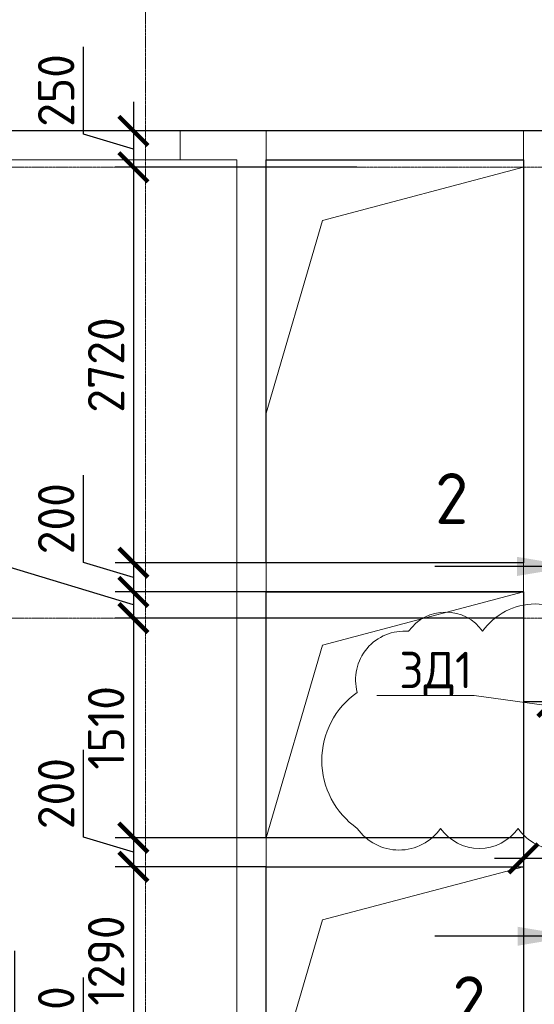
# Model space of a CAD drawing. Header units: millimetres. Extents: x -42044588 to 856694, y -806701 to 941911.
# Tile 30 of 256: x -175382 to -171843, y -420627 to -413856. Entities that reach past the tile are written whole.
import ezdxf
from ezdxf import colors
from ezdxf.entities.mleader import LeaderData, LeaderLine
from ezdxf.enums import TextEntityAlignment as Align
from ezdxf.math import Vec2, Vec3

# ---------------------------------------------------------------- set-up
doc = ezdxf.new("R2010")
doc.units = ezdxf.units.MM
for name, pattern in [('______5', [1100, 800, -100, 100, -100]), ('DASHED', [7, 5, -2, 0]), ('осевая', [50.8, 31.75, -6.35, 6.35, -6.35])]:
    doc.linetypes.add(name, pattern=pattern)
for name, color, linetype, lineweight in [('907Сл Осевые', 1, 'Continuous', 0), ('Оси', 40, '______5', 18), ('Перекрытие ж_бетон', 1, 'Continuous', 30), ('подоснова', 151, 'Continuous', 5), ('РАЗМЕРЫ', 1, 'Continuous', 9), ('Символы 0.20', 1, 'Continuous', 20), ('Символы 0.20 @ 100', 1, 'Continuous', 20), ('СТЕНЫ', 3, 'Continuous', 30)]:
    doc.layers.add(name, color=color, linetype=linetype, lineweight=lineweight)
doc.styles.add('GOST-2.304_Type-B', font='GOST_Common.ttf')
doc.styles.add('ГОСТ', font='GOST_Common.ttf')
doc.dimstyles.new('СПДС', dxfattribs={"dimscale": 100, "dimtxt": 2.5, "dimasz": 2, "dimexe": 1.25, "dimexo": 0, "dimtad": 1, "dimdec": 0, "dimrnd": 5, "dimtxsty": 'GOST-2.304_Type-B', "dimblk": 'ARCHTICK', "dimcen": 2.5, "dimdle": 2, "dimclrd": 1, "dimclre": 1, "dimclrt": 1, "dimadec": 0, "dimazin": 2, "dimtfac": 0.75, "dimtdec": 0, "dimtmove": 1, "dimatfit": 3, "dimfxl": 0, "dimtolj": 1, "dimarcsym": 0})

# ---------------------------------------------------------------- blocks, each defined once
blk = doc.blocks.new('подложка стн 1-го этажа')
at = {"layer": 'СТЕНЫ', "color": 252, "linetype": 'DASHED', "lineweight": 0, "ltscale": 0.5, "true_color": 0x939598, "transparency": 33554687}
for p, q in [((30273.8, 26361.8, -200), (30273.8, 19411.8, -200)), ((30273.8, 26361.8, -200), (30273.8, 26361.8, -200)), ((32043.8, 26361.8, -200), (32043.8, 19411.8, -200)), ((32043.8, 26361.8, -200), (32043.8, 26361.8, -200)), ((27893.8, 26161.8, -200), (30073.8, 26161.8, -200)), ((30073.8, 19411.8, -200), (30073.8, 26161.8, -200)), ((30073.8, 26161.8, -200), (30073.8, 26161.8, -200)), ((30273.8, 26161.8, -200), (30273.8, 26161.8, -200)), ((32043.8, 26161.8, -200), (30273.8, 26161.8, -200)), ((32043.8, 26161.8, -200), (32043.8, 26161.8, -200)), ((30273.8, 23391.8, -200), (30273.8, 23391.8, -200)), ((32043.8, 23391.8, -200), (30273.8, 23391.8, -200)), ((32043.8, 23391.8, -200), (32043.8, 23391.8, -200)), ((32043.8, 23191.8, -200), (30273.8, 23191.8, -200)), ((30273.8, 23191.8, -200), (30273.8, 23191.8, -200)), ((32043.8, 23191.8, -200), (32043.8, 23191.8, -200)), ((30273.8, 21501.8, -200), (32043.8, 21501.8, -200)), ((30273.8, 21501.8, -200), (30273.8, 21501.8, -200)), ((32043.8, 21501.8, -200), (32043.8, 21501.8, -200)), ((30273.8, 21301.8, -200), (30273.8, 21301.8, -200)), ((30273.8, 21301.8, -200), (32043.8, 21301.8, -200)), ((32043.8, 21301.8, -200), (32043.8, 21301.8, -200))]:
    blk.add_line(p, q, dxfattribs=at)
at = {"layer": 'СТЕНЫ', "color": 252, "linetype": 'DASHED', "lineweight": 0, "ltscale": 0.5, "true_color": 0x939598, "transparency": 33554687, "elevation": -200}
blk.add_lwpolyline([(35043.8, 26111.8), (35043.9, 26361.8), (27693.9, 26361.8), (27693.9, 26111.8)], dxfattribs=at)
at = {"layer": 'СТЕНЫ', "color": 252, "linetype": 'DASHED', "lineweight": 0, "ltscale": 0.5, "true_color": 0x939598, "transparency": 33554687, "elevation": -560}
blk.add_lwpolyline([(28283.9, 26364.8), (29683.7, 26364.8), (29683.7, 26161.8), (28283.9, 26161.8)], close=True, dxfattribs=at)
blk = doc.blocks.new('_ArchTick')
at = {"color": 0, "linetype": 'ByBlock', "const_width": 0.15}
blk.add_lwpolyline([(-0.5, -0.5), (0.5, 0.5)], dxfattribs=at)
blk = doc.blocks.new('*D1135')
at = {"layer": 'DEFPOINTS', "color": 0, "transparency": 16777216}
for p in [(-173063.6, -414620.7), (-174600.1, -414870.7), (-173063.6, -414870.7)]:
    blk.add_point(p, dxfattribs=at)
at = {"layer": 'РАЗМЕРЫ', "color": 1, "lineweight": -2, "transparency": 16777216}
for p, q in [((-174943.8, -414642.6), (-174943.8, -414042.6)), ((-174600.1, -414420.7), (-174600.1, -415070.7)), ((-174600.1, -414745.7), (-174943.8, -414642.6)), ((-173063.6, -414620.7), (-174725.1, -414620.7)), ((-173063.6, -414870.7), (-174725.1, -414870.7))]:
    blk.add_line(p, q, dxfattribs=at)
at = {"layer": 'РАЗМЕРЫ', "color": 1, "lineweight": -2, "transparency": 16777216, "xscale": 200, "yscale": 200, "zscale": 200}
for p, rotation in [((-174600.1, -414620.7), 90), ((-174600.1, -414870.7), 270)]:
    blk.add_blockref('_ArchTick', p, dxfattribs=dict(at, rotation=rotation))
at = {"layer": 'РАЗМЕРЫ', "color": 1, "lineweight": 0, "transparency": 16777216, "insert": (-175131.3, -414342.6), "char_height": 250, "attachment_point": 5, "rotation": 90, "style": 'GOST-2.304_Type-B'}
blk.add_mtext('\\A1;250', dxfattribs=at)
blk = doc.blocks.new('*D1136')
at = {"layer": 'DEFPOINTS', "color": 0, "transparency": 16777216}
for p in [(-173063.6, -414870.7), (-174600.1, -417590.7), (-173688, -417590.7, 0)]:
    blk.add_point(p, dxfattribs=at)
at = {"layer": 'РАЗМЕРЫ', "color": 1, "lineweight": -2, "transparency": 16777216}
for p, q in [((-174600.1, -414670.7), (-174600.1, -417790.7)), ((-173063.6, -414870.7), (-174725.1, -414870.7)), ((-173688, -417590.7), (-174725.1, -417590.7))]:
    blk.add_line(p, q, dxfattribs=at)
at = {"layer": 'РАЗМЕРЫ', "color": 1, "lineweight": -2, "transparency": 16777216, "xscale": 200, "yscale": 200, "zscale": 200}
for p, rotation in [((-174600.1, -414870.7), 90), ((-174600.1, -417590.7), 270)]:
    blk.add_blockref('_ArchTick', p, dxfattribs=dict(at, rotation=rotation))
at = {"layer": 'РАЗМЕРЫ', "color": 1, "lineweight": 0, "transparency": 16777216, "insert": (-174787.6, -416230.7), "char_height": 250, "attachment_point": 5, "rotation": 90, "style": 'GOST-2.304_Type-B'}
blk.add_mtext('\\A1;2720', dxfattribs=at)
blk = doc.blocks.new('*D1137')
at = {"layer": 'DEFPOINTS', "color": 0, "transparency": 16777216}
for p in [(-173688, -417590.7, 0), (-174600.1, -417790.7), (-173688, -417790.7, 0)]:
    blk.add_point(p, dxfattribs=at)
at = {"layer": 'РАЗМЕРЫ', "color": 1, "lineweight": -2, "transparency": 16777216}
for p, q in [((-174943.8, -417587.6), (-174943.8, -416987.6)), ((-174600.1, -417390.7), (-174600.1, -417990.7)), ((-174600.1, -417690.7), (-174943.8, -417587.6)), ((-173688, -417590.7), (-174725.1, -417590.7)), ((-173688, -417790.7), (-174725.1, -417790.7))]:
    blk.add_line(p, q, dxfattribs=at)
at = {"layer": 'РАЗМЕРЫ', "color": 1, "lineweight": -2, "transparency": 16777216, "xscale": 200, "yscale": 200, "zscale": 200}
for p, rotation in [((-174600.1, -417590.7), 90), ((-174600.1, -417790.7), 270)]:
    blk.add_blockref('_ArchTick', p, dxfattribs=dict(at, rotation=rotation))
at = {"layer": 'РАЗМЕРЫ', "color": 1, "lineweight": 0, "transparency": 16777216, "insert": (-175131.3, -417287.6), "char_height": 250, "attachment_point": 5, "rotation": 90, "style": 'GOST-2.304_Type-B'}
blk.add_mtext('\\A1;200', dxfattribs=at)
blk = doc.blocks.new('*D1157')
at = {"layer": 'DEFPOINTS', "color": 0, "transparency": 16777216}
for p in [(-171918, -417790.7, 0), (-174600.1, -417970.7), (-171918, -417970.7, 0)]:
    blk.add_point(p, dxfattribs=at)
at = {"layer": 'РАЗМЕРЫ', "color": 1, "lineweight": -2, "transparency": 16777216}
for p, q in [((-175477.8, -417614.4), (-175477.8, -417064.4)), ((-174600.1, -417590.7), (-174600.1, -418170.7)), ((-174600.1, -417880.7), (-175477.8, -417614.4)), ((-171918, -417790.7), (-174725.1, -417790.7)), ((-171918, -417970.7), (-174725.1, -417970.7))]:
    blk.add_line(p, q, dxfattribs=at)
at = {"layer": 'РАЗМЕРЫ', "color": 1, "lineweight": -2, "transparency": 16777216, "xscale": 200, "yscale": 200, "zscale": 200}
for p, rotation in [((-174600.1, -417790.7), 90), ((-174600.1, -417970.7), 270)]:
    blk.add_blockref('_ArchTick', p, dxfattribs=dict(at, rotation=rotation))
at = {"layer": 'РАЗМЕРЫ', "color": 1, "lineweight": 0, "transparency": 16777216, "insert": (-175665.3, -417339.4), "char_height": 250, "attachment_point": 5, "rotation": 90, "style": 'GOST-2.304_Type-B'}
blk.add_mtext('\\A1;180', dxfattribs=at)
blk = doc.blocks.new('*D1138')
at = {"layer": 'DEFPOINTS', "color": 0, "transparency": 16777216}
for p in [(-173688, -417970.7, 0), (-174600.1, -419480.7), (-173688, -419480.7, 0)]:
    blk.add_point(p, dxfattribs=at)
at = {"layer": 'РАЗМЕРЫ', "color": 1, "lineweight": -2, "transparency": 16777216}
for p, q in [((-174600.1, -417770.7), (-174600.1, -419680.7)), ((-173688, -417970.7), (-174725.1, -417970.7)), ((-173688, -419480.7), (-174725.1, -419480.7))]:
    blk.add_line(p, q, dxfattribs=at)
at = {"layer": 'РАЗМЕРЫ', "color": 1, "lineweight": -2, "transparency": 16777216, "xscale": 200, "yscale": 200, "zscale": 200}
for p, rotation in [((-174600.1, -417970.7), 90), ((-174600.1, -419480.7), 270)]:
    blk.add_blockref('_ArchTick', p, dxfattribs=dict(at, rotation=rotation))
at = {"layer": 'РАЗМЕРЫ', "color": 1, "lineweight": 0, "transparency": 16777216, "insert": (-174787.6, -418725.7), "char_height": 250, "attachment_point": 5, "rotation": 90, "style": 'GOST-2.304_Type-B'}
blk.add_mtext('\\A1;1510', dxfattribs=at)
blk = doc.blocks.new('*D1139')
at = {"layer": 'DEFPOINTS', "color": 0, "transparency": 16777216}
for p in [(-173688, -419480.7, 0), (-174600.1, -419680.7), (-173688, -419680.7, 0)]:
    blk.add_point(p, dxfattribs=at)
at = {"layer": 'РАЗМЕРЫ', "color": 1, "lineweight": -2, "transparency": 16777216}
for p, q in [((-174943.8, -419477.6), (-174943.8, -418877.6)), ((-174600.1, -419280.7), (-174600.1, -419880.7)), ((-174600.1, -419580.7), (-174943.8, -419477.6)), ((-173688, -419480.7), (-174725.1, -419480.7)), ((-173688, -419680.7), (-174725.1, -419680.7))]:
    blk.add_line(p, q, dxfattribs=at)
at = {"layer": 'РАЗМЕРЫ', "color": 1, "lineweight": -2, "transparency": 16777216, "xscale": 200, "yscale": 200, "zscale": 200}
for p, rotation in [((-174600.1, -419480.7), 90), ((-174600.1, -419680.7), 270)]:
    blk.add_blockref('_ArchTick', p, dxfattribs=dict(at, rotation=rotation))
at = {"layer": 'РАЗМЕРЫ', "color": 1, "lineweight": 0, "transparency": 16777216, "insert": (-175131.3, -419177.6), "char_height": 250, "attachment_point": 5, "rotation": 90, "style": 'GOST-2.304_Type-B'}
blk.add_mtext('\\A1;200', dxfattribs=at)
blk = doc.blocks.new('*D1140')
at = {"layer": 'DEFPOINTS', "color": 0, "transparency": 16777216}
for p in [(-173688, -419680.7, 0), (-174600.1, -420970.7), (-173783.1, -420970.7)]:
    blk.add_point(p, dxfattribs=at)
at = {"layer": 'РАЗМЕРЫ', "color": 1, "lineweight": -2, "transparency": 16777216}
for p, q in [((-174600.1, -419480.7), (-174600.1, -421170.7)), ((-173688, -419680.7), (-174725.1, -419680.7)), ((-173783.1, -420970.7), (-174725.1, -420970.7))]:
    blk.add_line(p, q, dxfattribs=at)
at = {"layer": 'РАЗМЕРЫ', "color": 1, "lineweight": -2, "transparency": 16777216, "xscale": 200, "yscale": 200, "zscale": 200}
for p, rotation in [((-174600.1, -419680.7), 90), ((-174600.1, -420970.7), 270)]:
    blk.add_blockref('_ArchTick', p, dxfattribs=dict(at, rotation=rotation))
at = {"layer": 'РАЗМЕРЫ', "color": 1, "lineweight": 0, "transparency": 16777216, "insert": (-174787.6, -420325.7), "char_height": 250, "attachment_point": 5, "rotation": 90, "style": 'GOST-2.304_Type-B'}
blk.add_mtext('\\A1;1290', dxfattribs=at)
blk = doc.blocks.new('*D1141')
at = {"layer": 'DEFPOINTS', "color": 0, "transparency": 16777216}
for p in [(-173783.1, -420970.7), (-174600.1, -421370.7), (-173688, -421370.7, 0)]:
    blk.add_point(p, dxfattribs=at)
at = {"layer": 'РАЗМЕРЫ', "color": 1, "lineweight": -2, "transparency": 16777216}
for p, q in [((-174943.8, -421067.6), (-174943.8, -420442.6)), ((-174600.1, -420770.7), (-174600.1, -421570.7)), ((-173783.1, -420970.7), (-174725.1, -420970.7)), ((-174600.1, -421170.7), (-174943.8, -421067.6)), ((-173688, -421370.7), (-174725.1, -421370.7))]:
    blk.add_line(p, q, dxfattribs=at)
at = {"layer": 'РАЗМЕРЫ', "color": 1, "lineweight": -2, "transparency": 16777216, "xscale": 200, "yscale": 200, "zscale": 200}
for p, rotation in [((-174600.1, -420970.7), 90), ((-174600.1, -421370.7), 270)]:
    blk.add_blockref('_ArchTick', p, dxfattribs=dict(at, rotation=rotation))
at = {"layer": 'РАЗМЕРЫ', "color": 1, "lineweight": 0, "transparency": 16777216, "insert": (-175131.3, -420755.1), "char_height": 250, "attachment_point": 5, "rotation": 90, "style": 'GOST-2.304_Type-B'}
blk.add_mtext('\\A1;400', dxfattribs=at)
blk = doc.blocks.new('*U366')
at = {"layer": 'Символы 0.20', "linetype": 'Continuous', "lineweight": 25}
for p, q in [((-5, 0.35), (-5, 10.05)), ((20.43, 0.35), (20.43, 10.05))]:
    blk.add_line(p, q, dxfattribs=at)
at = {"layer": 'Символы 0.20', "linetype": 'Continuous', "lineweight": 80}
for p, q in [((-7, 0), (0, 0)), ((22.43, 0), (15.43, 0))]:
    blk.add_line(p, q, dxfattribs=at)
at = {"layer": 'Символы 0.20', "linetype": 'Continuous', "lineweight": 25}
for points in [[(-5, 0.455), (-4.346, 4.361), (-5.654, 4.361)], [(20.43, 0.459), (19.772, 4.394), (21.089, 4.394)]]:
    blk.add_solid(points, dxfattribs=at)
at = {"layer": 'Символы 0.20', "style": 'ГОСТ'}
blk.add_attdef('2', text='', height=3.5, dxfattribs=at).set_placement((25.101, 7.752), align=Align.MIDDLE_RIGHT)
blk.add_attdef('1', text='', height=3.5, dxfattribs=at).set_placement((-9.5, 7.7), align=Align.MIDDLE_CENTER)
blk = doc.blocks.new('*D1161')
at = {"layer": 'DEFPOINTS', "color": 0, "transparency": 16777216}
for p in [(-171718, -418546.7), (-171718, -418784.6), (-170648, -418866.7)]:
    blk.add_point(p, dxfattribs=at)
at = {"layer": 'РАЗМЕРЫ', "color": 1, "lineweight": -2, "transparency": 16777216}
for p, q in [((-171718, -418784.6), (-171718, -418421.7)), ((-170648, -418866.7), (-170648, -418421.7)), ((-170448, -418546.7), (-171918, -418546.7))]:
    blk.add_line(p, q, dxfattribs=at)
at = {"layer": 'РАЗМЕРЫ', "color": 1, "lineweight": -2, "transparency": 16777216, "xscale": 200, "yscale": 200, "zscale": 200, "rotation": 180}
blk.add_blockref('_ArchTick', (-171718, -418546.7), dxfattribs=at)
at = {"layer": 'РАЗМЕРЫ', "color": 1, "lineweight": -2, "transparency": 16777216, "xscale": 200, "yscale": 200, "zscale": 200}
blk.add_blockref('_ArchTick', (-170648, -418546.7), dxfattribs=at)
at = {"layer": 'РАЗМЕРЫ', "color": 1, "lineweight": 0, "transparency": 16777216, "insert": (-171183, -418359.2), "char_height": 250, "attachment_point": 5, "style": 'GOST-2.304_Type-B'}
blk.add_mtext('\\A1;1070', dxfattribs=at)
blk = doc.blocks.new('*D4136')
at = {"layer": 'DEFPOINTS', "color": 0, "transparency": 16777216}
for p in [(-173063.6, -414870.7), (-174600.1, -417590.7), (-173688, -417590.7, 0)]:
    blk.add_point(p, dxfattribs=at)
at = {"layer": 'РАЗМЕРЫ', "color": 1, "lineweight": -2, "transparency": 16777216}
for p, q in [((-174600.1, -414670.7), (-174600.1, -417790.7)), ((-173063.6, -414870.7), (-174725.1, -414870.7)), ((-173688, -417590.7), (-174725.1, -417590.7))]:
    blk.add_line(p, q, dxfattribs=at)
at = {"layer": 'РАЗМЕРЫ', "color": 1, "lineweight": -2, "transparency": 16777216, "xscale": 200, "yscale": 200, "zscale": 200}
for p, rotation in [((-174600.1, -414870.7), 90), ((-174600.1, -417590.7), 270)]:
    blk.add_blockref('_ArchTick', p, dxfattribs=dict(at, rotation=rotation))
at = {"layer": 'РАЗМЕРЫ', "color": 1, "lineweight": 0, "transparency": 16777216, "insert": (-174787.6, -416230.7), "char_height": 250, "attachment_point": 5, "rotation": 90, "style": 'GOST-2.304_Type-B'}
blk.add_mtext('\\A1;2720', dxfattribs=at)
blk = doc.blocks.new('*D4137')
at = {"layer": 'DEFPOINTS', "color": 0, "transparency": 16777216}
for p in [(-173688, -417590.7, 0), (-174600.1, -417790.7), (-173688, -417790.7, 0)]:
    blk.add_point(p, dxfattribs=at)
at = {"layer": 'РАЗМЕРЫ', "color": 1, "lineweight": -2, "transparency": 16777216}
for p, q in [((-174943.8, -417587.6), (-174943.8, -416987.6)), ((-174600.1, -417390.7), (-174600.1, -417990.7)), ((-174600.1, -417690.7), (-174943.8, -417587.6)), ((-173688, -417590.7), (-174725.1, -417590.7)), ((-173688, -417790.7), (-174725.1, -417790.7))]:
    blk.add_line(p, q, dxfattribs=at)
at = {"layer": 'РАЗМЕРЫ', "color": 1, "lineweight": -2, "transparency": 16777216, "xscale": 200, "yscale": 200, "zscale": 200}
for p, rotation in [((-174600.1, -417590.7), 90), ((-174600.1, -417790.7), 270)]:
    blk.add_blockref('_ArchTick', p, dxfattribs=dict(at, rotation=rotation))
at = {"layer": 'РАЗМЕРЫ', "color": 1, "lineweight": 0, "transparency": 16777216, "insert": (-175131.3, -417287.6), "char_height": 250, "attachment_point": 5, "rotation": 90, "style": 'GOST-2.304_Type-B'}
blk.add_mtext('\\A1;200', dxfattribs=at)
blk = doc.blocks.new('*D4195')
at = {"layer": 'DEFPOINTS', "color": 0, "transparency": 16777216}
for p in [(-171918, -417790.7, 0), (-174600.1, -417970.7), (-171918, -417970.7, 0)]:
    blk.add_point(p, dxfattribs=at)
at = {"layer": 'РАЗМЕРЫ', "color": 1, "lineweight": -2, "transparency": 16777216}
for p, q in [((-175477.8, -417614.4), (-175477.8, -417064.4)), ((-174600.1, -417590.7), (-174600.1, -418170.7)), ((-174600.1, -417880.7), (-175477.8, -417614.4)), ((-171918, -417790.7), (-174725.1, -417790.7)), ((-171918, -417970.7), (-174725.1, -417970.7))]:
    blk.add_line(p, q, dxfattribs=at)
at = {"layer": 'РАЗМЕРЫ', "color": 1, "lineweight": -2, "transparency": 16777216, "xscale": 200, "yscale": 200, "zscale": 200}
for p, rotation in [((-174600.1, -417790.7), 90), ((-174600.1, -417970.7), 270)]:
    blk.add_blockref('_ArchTick', p, dxfattribs=dict(at, rotation=rotation))
at = {"layer": 'РАЗМЕРЫ', "color": 1, "lineweight": 0, "transparency": 16777216, "insert": (-175665.3, -417339.4), "char_height": 250, "attachment_point": 5, "rotation": 90, "style": 'GOST-2.304_Type-B'}
blk.add_mtext('\\A1;180', dxfattribs=at)
blk = doc.blocks.new('*D4138')
at = {"layer": 'DEFPOINTS', "color": 0, "transparency": 16777216}
for p in [(-173688, -417970.7, 0), (-174600.1, -419480.7), (-173688, -419480.7, 0)]:
    blk.add_point(p, dxfattribs=at)
at = {"layer": 'РАЗМЕРЫ', "color": 1, "lineweight": -2, "transparency": 16777216}
for p, q in [((-174600.1, -417770.7), (-174600.1, -419680.7)), ((-173688, -417970.7), (-174725.1, -417970.7)), ((-173688, -419480.7), (-174725.1, -419480.7))]:
    blk.add_line(p, q, dxfattribs=at)
at = {"layer": 'РАЗМЕРЫ', "color": 1, "lineweight": -2, "transparency": 16777216, "xscale": 200, "yscale": 200, "zscale": 200}
for p, rotation in [((-174600.1, -417970.7), 90), ((-174600.1, -419480.7), 270)]:
    blk.add_blockref('_ArchTick', p, dxfattribs=dict(at, rotation=rotation))
at = {"layer": 'РАЗМЕРЫ', "color": 1, "lineweight": 0, "transparency": 16777216, "insert": (-174787.6, -418725.7), "char_height": 250, "attachment_point": 5, "rotation": 90, "style": 'GOST-2.304_Type-B'}
blk.add_mtext('\\A1;1510', dxfattribs=at)
blk = doc.blocks.new('*D4139')
at = {"layer": 'DEFPOINTS', "color": 0, "transparency": 16777216}
for p in [(-173688, -419480.7, 0), (-174600.1, -419680.7), (-173688, -419680.7, 0)]:
    blk.add_point(p, dxfattribs=at)
at = {"layer": 'РАЗМЕРЫ', "color": 1, "lineweight": -2, "transparency": 16777216}
for p, q in [((-174943.8, -419477.6), (-174943.8, -418877.6)), ((-174600.1, -419280.7), (-174600.1, -419880.7)), ((-174600.1, -419580.7), (-174943.8, -419477.6)), ((-173688, -419480.7), (-174725.1, -419480.7)), ((-173688, -419680.7), (-174725.1, -419680.7))]:
    blk.add_line(p, q, dxfattribs=at)
at = {"layer": 'РАЗМЕРЫ', "color": 1, "lineweight": -2, "transparency": 16777216, "xscale": 200, "yscale": 200, "zscale": 200}
for p, rotation in [((-174600.1, -419480.7), 90), ((-174600.1, -419680.7), 270)]:
    blk.add_blockref('_ArchTick', p, dxfattribs=dict(at, rotation=rotation))
at = {"layer": 'РАЗМЕРЫ', "color": 1, "lineweight": 0, "transparency": 16777216, "insert": (-175131.3, -419177.6), "char_height": 250, "attachment_point": 5, "rotation": 90, "style": 'GOST-2.304_Type-B'}
blk.add_mtext('\\A1;200', dxfattribs=at)
blk = doc.blocks.new('*D4140')
at = {"layer": 'DEFPOINTS', "color": 0, "transparency": 16777216}
for p in [(-173688, -419680.7, 0), (-174600.1, -420970.7), (-173783.1, -420970.7)]:
    blk.add_point(p, dxfattribs=at)
at = {"layer": 'РАЗМЕРЫ', "color": 1, "lineweight": -2, "transparency": 16777216}
for p, q in [((-174600.1, -419480.7), (-174600.1, -421170.7)), ((-173688, -419680.7), (-174725.1, -419680.7)), ((-173783.1, -420970.7), (-174725.1, -420970.7))]:
    blk.add_line(p, q, dxfattribs=at)
at = {"layer": 'РАЗМЕРЫ', "color": 1, "lineweight": -2, "transparency": 16777216, "xscale": 200, "yscale": 200, "zscale": 200}
for p, rotation in [((-174600.1, -419680.7), 90), ((-174600.1, -420970.7), 270)]:
    blk.add_blockref('_ArchTick', p, dxfattribs=dict(at, rotation=rotation))
at = {"layer": 'РАЗМЕРЫ', "color": 1, "lineweight": 0, "transparency": 16777216, "insert": (-174787.6, -420325.7), "char_height": 250, "attachment_point": 5, "rotation": 90, "style": 'GOST-2.304_Type-B'}
blk.add_mtext('\\A1;1290', dxfattribs=at)
blk = doc.blocks.new('*D4141')
at = {"layer": 'DEFPOINTS', "color": 0, "transparency": 16777216}
for p in [(-173783.1, -420970.7), (-174600.1, -421370.7), (-173688, -421370.7, 0)]:
    blk.add_point(p, dxfattribs=at)
at = {"layer": 'РАЗМЕРЫ', "color": 1, "lineweight": -2, "transparency": 16777216}
for p, q in [((-174943.8, -421067.6), (-174943.8, -420442.6)), ((-174600.1, -420770.7), (-174600.1, -421570.7)), ((-173783.1, -420970.7), (-174725.1, -420970.7)), ((-174600.1, -421170.7), (-174943.8, -421067.6)), ((-173688, -421370.7), (-174725.1, -421370.7))]:
    blk.add_line(p, q, dxfattribs=at)
at = {"layer": 'РАЗМЕРЫ', "color": 1, "lineweight": -2, "transparency": 16777216, "xscale": 200, "yscale": 200, "zscale": 200}
for p, rotation in [((-174600.1, -420970.7), 90), ((-174600.1, -421370.7), 270)]:
    blk.add_blockref('_ArchTick', p, dxfattribs=dict(at, rotation=rotation))
at = {"layer": 'РАЗМЕРЫ', "color": 1, "lineweight": 0, "transparency": 16777216, "insert": (-175131.3, -420755.1), "char_height": 250, "attachment_point": 5, "rotation": 90, "style": 'GOST-2.304_Type-B'}
blk.add_mtext('\\A1;400', dxfattribs=at)
blk = doc.blocks.new('*D4142')
at = {"layer": 'DEFPOINTS', "color": 0, "transparency": 16777216}
for p in [(-173688, -421370.7, 0), (-174600.1, -421570.7), (-173688, -421570.7, 0)]:
    blk.add_point(p, dxfattribs=at)
at = {"layer": 'РАЗМЕРЫ', "color": 1, "lineweight": -2, "transparency": 16777216}
for p, q in [((-175415.8, -420859.3), (-175415.8, -420259.3)), ((-174600.1, -421470.7), (-175415.8, -420859.3)), ((-174600.1, -421170.7), (-174600.1, -421770.7)), ((-173688, -421370.7), (-174725.1, -421370.7)), ((-173688, -421570.7), (-174725.1, -421570.7))]:
    blk.add_line(p, q, dxfattribs=at)
at = {"layer": 'РАЗМЕРЫ', "color": 1, "lineweight": -2, "transparency": 16777216, "xscale": 200, "yscale": 200, "zscale": 200}
for p, rotation in [((-174600.1, -421370.7), 90), ((-174600.1, -421570.7), 270)]:
    blk.add_blockref('_ArchTick', p, dxfattribs=dict(at, rotation=rotation))
at = {"layer": 'РАЗМЕРЫ', "color": 1, "lineweight": 0, "transparency": 16777216, "insert": (-175603.3, -420559.3), "char_height": 250, "attachment_point": 5, "rotation": 90, "style": 'GOST-2.304_Type-B'}
blk.add_mtext('\\A1;200', dxfattribs=at)
blk = doc.blocks.new('*D4178')
at = {"layer": 'DEFPOINTS', "color": 0, "transparency": 16777216}
for p in [(-171718, -418546.7), (-171718, -418784.6), (-170648, -418866.7)]:
    blk.add_point(p, dxfattribs=at)
at = {"layer": 'РАЗМЕРЫ', "color": 1, "lineweight": -2, "transparency": 16777216}
for p, q in [((-171718, -418784.6), (-171718, -418421.7)), ((-170648, -418866.7), (-170648, -418421.7)), ((-170448, -418546.7), (-171918, -418546.7))]:
    blk.add_line(p, q, dxfattribs=at)
at = {"layer": 'РАЗМЕРЫ', "color": 1, "lineweight": -2, "transparency": 16777216, "xscale": 200, "yscale": 200, "zscale": 200, "rotation": 180}
blk.add_blockref('_ArchTick', (-171718, -418546.7), dxfattribs=at)
at = {"layer": 'РАЗМЕРЫ', "color": 1, "lineweight": -2, "transparency": 16777216, "xscale": 200, "yscale": 200, "zscale": 200}
blk.add_blockref('_ArchTick', (-170648, -418546.7), dxfattribs=at)
at = {"layer": 'РАЗМЕРЫ', "color": 1, "lineweight": 0, "transparency": 16777216, "insert": (-171183, -418359.2), "char_height": 250, "attachment_point": 5, "style": 'GOST-2.304_Type-B'}
blk.add_mtext('\\A1;1070', dxfattribs=at)
blk = doc.blocks.new('оси блок 2')
at = {"layer": 'Оси', "color": 16, "linetype": 'осевая', "lineweight": 0, "ltscale": 0.25, "transparency": 33554687}
for p, q in [((-64304.7, -322543), (-64304.7, -347914.1)), ((-89822.3, -326301.3), (-37238.5, -326301.3)), ((-89822.3, -329401.3), (-37238.5, -329401.3))]:
    blk.add_line(p, q, dxfattribs=at)
blk = doc.blocks.new('_None')

msp = doc.modelspace()

# ---------------------------------------------------------------- linework, layer by layer
at = {"layer": '907Сл Осевые', "color": 240, "true_color": 0xed1f24, "elevation": 360.018}
msp.add_lwpolyline([(-173061.271, -419416.511, 0.52056705), (-172487.422, -419416.511, 0.52056705), (-171954.819, -419416.511, 0.52056705), (-171383.315, -419416.511, 0.52056705), (-170861.085, -419416.511, 0.52056705), (-170282.155, -419416.511, 0.52056705), (-169483.528, -419416.511, 0.52056705), (-168912.655, -419416.511, 0.52056705), (-168591.563, -419029.314, 0.52056705), (-168591.563, -418290.098, 0.52056705), (-169013.1, -418061.851, 0.52056705), (-169672.572, -418061.851, 0.52056705), (-170174.531, -418061.851, 0.52056705), (-170797.078, -418061.851, 0.52056705), (-171475.428, -418061.851, 0.52056705), (-172198.439, -418061.851, 0.52056705), (-172707.21, -418061.851, 0.52056705), (-173061.271, -418482.274, 0.52056705)], format="xyb", close=True, dxfattribs=at)
at = {"layer": 'Перекрытие ж_бетон'}
for points in [[(-168918.038, -414620.686), (-182158.038, -414620.686)], [(-163970.527, -414620.686), (-175708.038, -414620.686)]]:
    msp.add_lwpolyline(points, dxfattribs=at)
at = {"layer": 'Перекрытие ж_бетон', "elevation": 360.018}
for points in [[(-173688.003, -414820.686), (-171918.003, -414820.686), (-171918.003, -417590.685), (-173688.003, -417590.685)], [(-173688.003, -417790.685), (-171918.003, -417790.685), (-171918.003, -419480.686), (-173688.003, -419480.686)], [(-173688.003, -419680.686), (-171918.003, -419680.686), (-171918.003, -421370.686), (-173688.003, -421370.686)]]:
    msp.add_lwpolyline(points, close=True, dxfattribs=at)
at = {"layer": 'РАЗМЕРЫ', "color": 2, "lineweight": 0}
for points, elevation in [([(-173688.003, -416560.687), (-173299.432, -415236.45), (-171918.003, -414870.687)], 360), ([(-173688.003, -419480.685), (-173299.432, -418156.448), (-171918.003, -417790.685)], 360.018), ([(-173688.003, -421370.686), (-173299.432, -420046.449), (-171918.003, -419680.686)], 360.018)]:
    msp.add_lwpolyline(points, dxfattribs=dict(at, elevation=elevation))

# ---------------------------------------------------------------- block references
msp.add_blockref('подложка стн 1-го этажа', (-203961.961, -440982.48, 560))
at = {"layer": 'РАЗМЕРЫ'}
msp.add_blockref('оси блок 2', (-110213.32, -88569.364), dxfattribs=at)
at = {"layer": 'Символы 0.20 @ 100'}
ref = msp.add_blockref('*U366', (-171522.085, -419658.584, 720), dxfattribs=dict(at, xscale=100, yscale=100, zscale=100, rotation=90))
ref.add_attrib('1', '2', dxfattribs={"layer": 'Символы 0.20', "height": 350, "style": 'ГОСТ'}).set_placement((-172292.085, -420608.584, 720), align=Align.MIDDLE_CENTER)
ref.add_attrib('2', '2', dxfattribs={"layer": 'Символы 0.20', "height": 350, "style": 'ГОСТ'}).set_placement((-172297.286, -417148.517, 720), align=Align.MIDDLE_RIGHT)

# ---------------------------------------------------------------- dimensions: what is measured, and where the dimension line sits
at = {"layer": '907Сл Осевые'}
msp.add_linear_dim(base=(-171918.003, -419622.952), p1=(-171568.274, -419011.233), p2=(-171918.003, -419011.233, 360.018), location=(-171275.331, -420029.202), dimstyle='СПДС', dxfattribs=at).render()
at = {"layer": 'РАЗМЕРЫ', "lineweight": 0}
for base, p1, p2, picture, middle in [((-174600.073, -414870.687, 360), (-173063.573, -414620.686, 360), (-173063.573, -414870.687, 360), '*D1135', (-175131.323, -414580.062, 360)), ((-174600.073, -417590.685, 360), (-173063.573, -414870.687, 360), (-173688.003, -417590.685, 360.018), '*D1136', (-174787.573, -416230.686, 360)), ((-174600.073, -417590.685, 560), (-173063.573, -414870.687, 560), (-173688.003, -417590.685, 560.018), '*D4136', (-174787.573, -416230.686, 560)), ((-174600.073, -417790.685, 360), (-173688.003, -417590.685, 360.018), (-173688.003, -417790.685, 360.018), '*D1137', (-175131.323, -417525.06, 360)), ((-174600.073, -417790.685, 560), (-173688.003, -417590.685, 560.018), (-173688.003, -417790.685, 560.018), '*D4137', (-175131.323, -417525.06, 560)), ((-174600.073, -419480.686, 360), (-173688.003, -417970.687, 360.018), (-173688.003, -419480.686, 360.018), '*D1138', (-174787.573, -418725.687, 360)), ((-174600.073, -419480.686, 560), (-173688.003, -417970.687, 560.018), (-173688.003, -419480.686, 560.018), '*D4138', (-174787.573, -418725.687, 560)), ((-174600.073, -419680.686, 360), (-173688.003, -419480.686, 360.018), (-173688.003, -419680.686, 360.018), '*D1139', (-175131.323, -419415.061, 360)), ((-174600.073, -419680.686, 560), (-173688.003, -419480.686, 560.018), (-173688.003, -419680.686, 560.018), '*D4139', (-175131.323, -419415.061, 560)), ((-174600.073, -420970.687, 360), (-173688.003, -419680.686, 360.018), (-173783.073, -420970.687, 360), '*D1140', (-174787.573, -420325.687, 360)), ((-174600.073, -420970.687, 560), (-173688.003, -419680.686, 560.018), (-173783.073, -420970.687, 560), '*D4140', (-174787.573, -420325.687, 560)), ((-174600.073, -421370.686, 360), (-173783.073, -420970.687, 360), (-173688.003, -421370.686, 360.018), '*D1141', (-175131.323, -421005.062, 360)), ((-174600.073, -421370.686, 560), (-173783.073, -420970.687, 560), (-173688.003, -421370.686, 560.018), '*D4141', (-175131.323, -421005.062, 560))]:
    dim = msp.add_linear_dim(base=base, p1=p1, p2=p2, angle=90, dimstyle='СПДС', override={"dimrnd": 5}, dxfattribs=at)
    dim.commit()
    dim.dimension.update_dxf_attribs({"geometry": picture, "text_midpoint": middle})
for base, p1, p2, picture, middle in [((-174600.073, -417970.687, 360), (-171918.003, -417790.685, 360.018), (-171918.003, -417970.687, 360.018), '*D1157', (-175477.843, -417551.949, 360)), ((-174600.073, -417970.687, 560), (-171918.003, -417790.685, 560.018), (-171918.003, -417970.687, 560.018), '*D4195', (-175477.843, -417551.949, 560))]:
    dim = msp.add_linear_dim(base=base, p1=p1, p2=p2, angle=90, dimstyle='СПДС', override={"dimrnd": 5}, dxfattribs=at)
    dim.commit()
    dim.dimension.update_dxf_attribs({"geometry": picture, "text_midpoint": middle, "dimtype": 160})
for base, p1, p2, picture, middle in [((-171718.038, -418546.737, 360), (-170648.038, -418866.731, 360), (-171718.038, -418784.569, 360), '*D1161', (-171183.038, -418359.237, 360)), ((-171718.038, -418546.737, 560), (-170648.038, -418866.731, 560), (-171718.038, -418784.569, 560), '*D4178', (-171183.038, -418359.237, 560))]:
    dim = msp.add_linear_dim(base=base, p1=p1, p2=p2, dimstyle='СПДС', override={"dimrnd": 5}, dxfattribs=at)
    dim.commit()
    dim.dimension.update_dxf_attribs({"geometry": picture, "text_midpoint": middle})
dim = msp.add_linear_dim(base=(-174600.073, -421570.686, 560), p1=(-173688.003, -421370.686, 560.018), p2=(-173688.003, -421570.686, 560.018), angle=90, dimstyle='СПДС', dxfattribs=at)
dim.commit()
dim.dimension.update_dxf_attribs({"geometry": '*D4142', "text_midpoint": (-175415.846, -420796.754, 560), "dimtype": 160})

# ---------------------------------------------------------------- leaders
at = {"layer": 'подоснова', "color": 2, "ltscale": 0.3}
ml = msp.add_multileader_mtext('Standard', dxfattribs=at)
ml.set_content('ЗД1', color=2, style='GOST-2.304_Type-B')
ml.set_leader_properties(color=256, linetype='ByLayer', lineweight=15)
ml.set_arrow_properties(name='NONE')
ml.build(insert=Vec2(0, 0))
ml.multileader.update_dxf_attribs({"text_left_attachment_type": 6, "text_right_attachment_type": 6, "dogleg_length": 0.1, "arrow_head_size": 18})
ctx = ml.context
ctx.base_point, ctx.char_height, ctx.arrow_head_size, ctx.landing_gap_size, ctx.plane_origin = Vec3(-172784.137, -418502.835, 360), 250, 18, 20, Vec3(-166569.956, -411383.711, 360)
ctx.left_attachment, ctx.right_attachment, ctx.text_align_type = 6, 6, 1
notes = []
notes.append((ctx, [(1, (1, 1, 0), (-172256.537, -418502.835, 360), (-1, 0), 0.1, [(3, [(-171568.274, -419011.233, 360), (-170798.274, -419006.233, 360), (-170038.271, -418945.216, 360), (-169268.271, -418920.519, 360)], 0, [])])]))
ctx.mtext.insert, ctx.mtext.alignment, ctx.mtext.flow_direction = Vec3(-172520.387, -418202.835, 360), 2, 5
for ctx, leaders in notes:
    for number, flags, end, landing, length, lines in leaders:
        leader = LeaderData()
        leader.index, (leader.has_last_leader_line, leader.has_dogleg_vector, leader.attachment_direction) = number, flags
        leader.last_leader_point, leader.dogleg_vector, leader.dogleg_length = Vec3(end), Vec3(landing), length
        for number, points, colour, breaks in lines:
            line = LeaderLine()
            line.index, line.vertices, line.color, line.breaks = number, Vec3.list(points), colors.encode_raw_color(colour), breaks
            leader.lines.append(line)
        ctx.leaders.append(leader)

doc.saveas('drawing.dxf')
